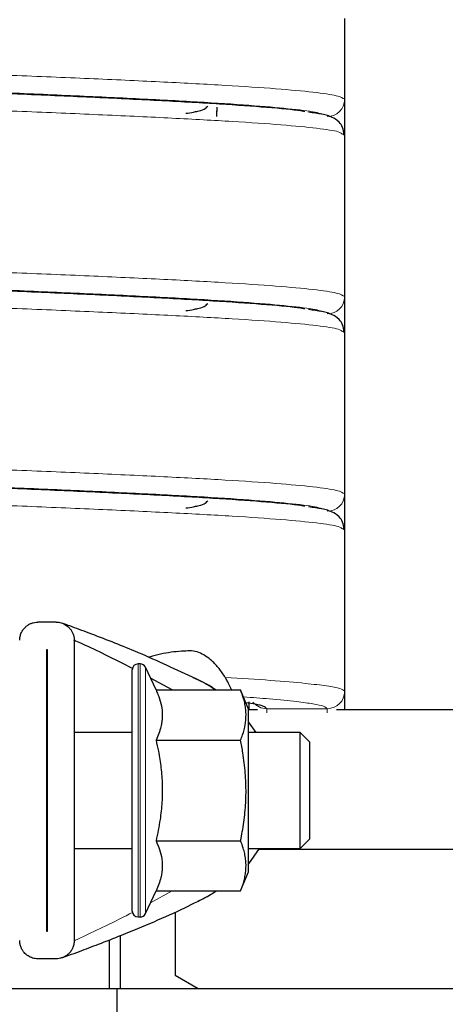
# Paper-space layout 'Blatt2' of a CAD drawing. Header units: millimetres. Extents: x 5 to 418, y 2 to 292.
# Tile 14 of 43: x 114.47 to 123.64, y 190.78 to 211.99. Entities that reach past the tile are written whole.
import ezdxf

# ---------------------------------------------------------------- set-up
doc = ezdxf.new("R2010")
doc.units = ezdxf.units.MM

psp = doc.layouts.new('Blatt2')

# ---------------------------------------------------------------- linework, layer by layer
at = {"color": 7, "linetype": 'Continuous', "lineweight": 18}
for p, q in [((121.4715, 210.2742), (121.4715, 212.0104)), ((121.4715, 206.0242), (121.4715, 207.7604)), ((121.4715, 201.7742), (121.4715, 203.5104)), ((121.4715, 197.5242), (121.4715, 199.2604)), ((117.0215, 198.1138), (117.0215, 192.6638)), ((117.0669, 192.6638), (117.0669, 198.1138)), ((117.1802, 198.0416), (117.1802, 192.736)), ((118.5345, 197.6547), (118.7029, 197.5539)), ((119.7915, 197.15), (121.0965, 197.15)), ((119.7915, 197.0625), (119.7915, 197.15)), ((121.0965, 197.0625), (121.0965, 197.15)), ((117.2892, 192.9699), (117.7531, 193.2237))]:
    psp.add_line(p, q, dxfattribs=at)
at = {"color": 7, "linetype": 'Continuous', "lineweight": 25}
for p, q in [((118.7215, 209.9027), (118.7216, 210.103)), ((118.7215, 209.9772), (118.7215, 210.0287)), ((121.4715, 209.9934), (121.4715, 210.0034)), ((121.4715, 209.8916), (121.4715, 209.903)), ((121.4715, 209.7824), (121.4715, 209.7983)), ((121.4663, 209.4994), (121.4292, 209.5197)), ((121.4715, 209.591), (121.4715, 209.692)), ((121.4715, 207.7604), (121.4715, 207.7604)), ((121.4715, 205.6416), (121.4715, 205.653)), ((121.4715, 205.5324), (121.4715, 205.5483)), ((121.4663, 205.2494), (121.4292, 205.2697)), ((121.4715, 205.341), (121.4715, 205.442)), ((121.4715, 203.5104), (121.4715, 203.5104)), ((121.4715, 201.4934), (121.4715, 201.5034)), ((121.4715, 201.3916), (121.4715, 201.403)), ((121.4715, 201.2824), (121.4715, 201.2983)), ((121.4715, 201.091), (121.4715, 201.192)), ((121.4663, 200.9994), (121.4292, 201.0197)), ((121.4715, 199.2604), (121.4715, 199.2604)), ((115.2548, 199.0138), (114.8632, 199.0138)), ((115.6465, 198.6221), (115.6465, 192.1555)), ((115.0577, 198.4263), (115.0602, 198.4263)), ((115.0577, 192.3513), (115.0577, 198.4263)), ((115.0602, 198.4263), (115.0602, 192.3513)), ((117.0669, 198.1138), (117.0215, 198.1138)), ((116.8965, 192.7888), (116.8965, 197.9888)), ((117.4076, 197.5539), (117.1802, 198.0416)), ((117.7531, 197.5539), (117.2892, 197.8077)), ((117.4076, 197.5539), (119.2305, 197.5539)), ((119.3965, 197.1388), (119.2305, 197.5539)), ((121.4715, 197.2434), (121.4715, 197.2534)), ((119.3965, 193.6388), (119.3965, 197.1388)), ((119.5917, 197.1242), (119.3965, 197.1242)), ((124.4205, 197.1242), (121.2963, 197.1242)), ((121.4715, 197.1416), (121.4715, 197.153)), ((119.5666, 196.6388), (119.3965, 196.8698)), ((115.0602, 196.6388), (115.0577, 196.6388)), ((116.8965, 196.6388), (115.6465, 196.6388)), ((120.5132, 196.6388), (119.3965, 196.6388)), ((120.7215, 196.4305), (120.5132, 196.6388)), ((120.5132, 194.1388), (120.5132, 196.6388)), ((117.4076, 196.4713), (119.2305, 196.4713)), ((120.7215, 194.3471), (120.7215, 196.4305)), ((117.4076, 194.3063), (119.2305, 194.3063)), ((120.5132, 194.1388), (120.7215, 194.3471)), ((115.0577, 194.1388), (115.0602, 194.1388)), ((115.6465, 194.1388), (116.8965, 194.1388)), ((119.3965, 194.1388), (120.5132, 194.1388)), ((119.6302, 194.1388), (119.3965, 193.8063)), ((119.6199, 194.1242), (124.5248, 194.1242)), ((119.2305, 193.2237), (119.3965, 193.6388)), ((117.1802, 192.736), (117.4076, 193.2237)), ((117.4076, 193.2237), (119.2305, 193.2237)), ((117.819, 192.7672), (117.819, 191.4129)), ((117.0215, 192.6638), (117.0669, 192.6638)), ((115.0602, 192.3513), (115.0577, 192.3513)), ((116.4009, 192.1691), (116.4009, 191.1242)), ((116.6417, 191.1242), (116.6417, 192.2635)), ((115.2548, 191.7638), (114.8632, 191.7638)), ((117.819, 191.4129), (118.319, 191.1242)), ((114.1013, 191.1242), (116.379, 191.1242)), ((116.379, 191.1242), (116.4009, 191.1242)), ((116.4009, 191.1242), (116.6417, 191.1242)), ((116.569, 178.6242), (116.569, 191.1242)), ((116.6417, 191.1242), (128.9963, 191.1242))]:
    psp.add_line(p, q, dxfattribs=at)
at = {"color": 7, "linetype": 'Continuous', "lineweight": 18}
for centre, radius, start, end in [((121.0969, 210.2746), 0.3746, 269.93757, 359.93743), ((121.0969, 206.0246), 0.3746, 269.93757, 359.93743), ((121.0969, 201.7746), 0.3746, 269.93757, 359.93743), ((121.0969, 197.5246), 0.3746, 269.93757, 359.93743), ((119.7914, 197.5253), 0.3753, 218.17488, 270.01657)]:
    psp.add_arc(centre, radius, start, end, dxfattribs=at)
at = {"color": 7, "linetype": 'Continuous', "lineweight": 25}
for centre, start, end in [((117.0215, 197.9888), 90, 180), ((117.0669, 197.9888), 25, 90), ((117.0215, 192.7888), 180, 270), ((117.0669, 192.7888), 270, 335)]:
    psp.add_arc(centre, 0.125, start, end, dxfattribs=at)
for points, knots in [([(121.4715, 210.3617), (121.4715, 210.3642), (121.4715, 210.3987), (121.4715, 210.4862), (121.4715, 210.5981), (121.4715, 210.6918), (121.4715, 210.7573), (121.4715, 210.8235), (121.4715, 210.8891), (121.4715, 210.953), (121.4715, 211.0429), (121.4715, 211.2144), (121.4715, 211.4145), (121.4715, 211.6322), (121.4715, 211.8408), (121.4715, 211.9497), (121.4715, 212.0104)], [0, 0, 0, 0, 0.0040155, 0.0539035, 0.0916437, 0.1067068, 0.1199077, 0.1320897, 0.1443082, 0.1576093, 0.1728171, 0.2109165, 0.3244922, 0.4928047, 0.717723, 1, 1, 1, 1]), ([(121.4717, 209.4988), (121.4716, 209.7887), (121.4715, 210.3685), (121.4715, 210.9482), (121.4715, 211.238)], [0, 0, 0, 0, 0.50002836, 1, 1, 1, 1]), ([(120.6104, 210.0088), (120.5828, 210.0137), (120.4157, 210.0437), (119.8165, 210.098), (118.8237, 210.1709), (117.5682, 210.2415), (116.129, 210.3122), (114.54, 210.3822), (112.843, 210.4508), (111.6704, 210.4973), (111.0835, 210.5205)], [0, 0, 0, 0, 0.0277127, 0.1677682, 0.3081969, 0.4481006, 0.5861116, 0.7234834, 0.8616076, 1, 1, 1, 1]), ([(121.4715, 210.0909), (121.4715, 210.1012), (121.4715, 210.1728), (121.4715, 210.2274), (121.4715, 210.2742)], [0, 0, 0, 0, 0.1438393, 1, 1, 1, 1]), ([(118.0507, 209.972), (118.1096, 209.9807), (118.2097, 209.9954), (118.3025, 210.0176), (118.4196, 210.0399), (118.4989, 210.1036), (118.5271, 210.1262)], [0, 0, 0, 0, 0.3487097, 0.5930837, 0.8551976, 1, 1, 1, 1]), ([(121.4618, 209.5205), (121.4532, 209.5723), (121.4358, 209.6769), (121.3202, 209.8263), (121.1869, 209.8954), (121.106, 209.9198), (120.9541, 209.9619), (120.7962, 209.9813), (120.6938, 209.9939)], [0, 0, 0, 0, 0.078743, 0.1589727, 0.3256134, 0.504871, 0.6790412, 1, 1, 1, 1]), ([(121.4715, 207.7604), (121.4715, 208.0502), (121.4715, 208.6299), (121.4716, 209.2097), (121.4717, 209.4996)], [0, 0, 0, 0, 0.49997251, 1, 1, 1, 1]), ([(121.4715, 206.1117), (121.4715, 206.1347), (121.4715, 206.1792), (121.4715, 206.253), (121.4715, 206.351), (121.4715, 206.4756), (121.4715, 206.6769), (121.4715, 206.9018), (121.4715, 207.1418), (121.4715, 207.37), (121.4715, 207.5862), (121.4715, 207.6989), (121.4715, 207.7604)], [0, 0, 0, 0, 0.0133492, 0.0258771, 0.0384879, 0.0662286, 0.1004787, 0.1955863, 0.3314218, 0.5102064, 0.7328995, 1, 1, 1, 1]), ([(121.4717, 205.2488), (121.4716, 205.5387), (121.4715, 206.1185), (121.4715, 206.6982), (121.4715, 206.988)], [0, 0, 0, 0, 0.5000284, 1, 1, 1, 1]), ([(120.6104, 205.7588), (120.5828, 205.7637), (120.4157, 205.7937), (119.8165, 205.848), (118.8237, 205.9209), (117.5682, 205.9915), (116.129, 206.0622), (114.54, 206.1322), (112.843, 206.2008), (111.6704, 206.2473), (111.0835, 206.2705)], [0, 0, 0, 0, 0.0277127, 0.1677682, 0.3081969, 0.4481006, 0.5861116, 0.7234834, 0.8616076, 1, 1, 1, 1]), ([(121.4715, 205.7405), (121.4715, 205.7856), (121.4715, 205.8933), (121.4715, 205.9761), (121.4715, 206.0242)], [0, 0, 0, 0, 0.4188492, 1, 1, 1, 1]), ([(118.0507, 205.722), (118.1096, 205.7307), (118.2097, 205.7454), (118.3025, 205.7676), (118.4196, 205.7899), (118.4989, 205.8536), (118.5271, 205.8762)], [0, 0, 0, 0, 0.3487097, 0.5930837, 0.8551976, 1, 1, 1, 1]), ([(121.4618, 205.2705), (121.4532, 205.3223), (121.4358, 205.4269), (121.3202, 205.5763), (121.1869, 205.6454), (121.106, 205.6698), (120.9541, 205.7119), (120.7962, 205.7313), (120.6938, 205.7439)], [0, 0, 0, 0, 0.078743, 0.1589728, 0.3256134, 0.504871, 0.6790412, 1, 1, 1, 1]), ([(121.4715, 203.5104), (121.4715, 203.8002), (121.4715, 204.3799), (121.4716, 204.9597), (121.4717, 205.2496)], [0, 0, 0, 0, 0.49997251, 1, 1, 1, 1]), ([(121.4715, 201.8617), (121.4715, 201.8642), (121.4715, 201.8987), (121.4715, 201.9862), (121.4715, 202.0981), (121.4715, 202.1918), (121.4715, 202.2573), (121.4715, 202.3235), (121.4715, 202.3891), (121.4715, 202.453), (121.4715, 202.5429), (121.4715, 202.7144), (121.4715, 202.9145), (121.4715, 203.1322), (121.4715, 203.3408), (121.4715, 203.4497), (121.4715, 203.5104)], [0, 0, 0, 0, 0.0040155, 0.0539035, 0.0916438, 0.1067069, 0.1199078, 0.1320898, 0.1443082, 0.1576094, 0.1728172, 0.2109166, 0.3244924, 0.4928047, 0.7177224, 1, 1, 1, 1]), ([(121.4717, 200.9988), (121.4716, 201.2887), (121.4715, 201.8685), (121.4715, 202.4482), (121.4715, 202.738)], [0, 0, 0, 0, 0.50002836, 1, 1, 1, 1]), ([(120.6104, 201.5088), (120.5828, 201.5137), (120.4157, 201.5437), (119.8165, 201.598), (118.8237, 201.6709), (117.5682, 201.7415), (116.129, 201.8122), (114.54, 201.8822), (112.843, 201.9508), (111.6704, 201.9973), (111.0835, 202.0205)], [0, 0, 0, 0, 0.0277127, 0.1677682, 0.3081969, 0.4481006, 0.5861116, 0.7234834, 0.8616076, 1, 1, 1, 1]), ([(121.4715, 201.5909), (121.4715, 201.6012), (121.4715, 201.6728), (121.4715, 201.7274), (121.4715, 201.7742)], [0, 0, 0, 0, 0.1438393, 1, 1, 1, 1]), ([(118.0507, 201.472), (118.1096, 201.4807), (118.2097, 201.4954), (118.3025, 201.5176), (118.4196, 201.5399), (118.4989, 201.6036), (118.5271, 201.6262)], [0, 0, 0, 0, 0.34870971, 0.5930838, 0.85519765, 1, 1, 1, 1]), ([(121.4618, 201.0205), (121.4532, 201.0723), (121.4358, 201.1769), (121.3202, 201.3263), (121.1869, 201.3954), (121.106, 201.4198), (120.9541, 201.4619), (120.7962, 201.4813), (120.6938, 201.4939)], [0, 0, 0, 0, 0.078743, 0.1589728, 0.3256134, 0.504871, 0.6790412, 1, 1, 1, 1]), ([(121.4715, 199.2604), (121.4715, 199.5502), (121.4715, 200.1299), (121.4716, 200.7097), (121.4717, 200.9996)], [0, 0, 0, 0, 0.4999725, 1, 1, 1, 1]), ([(121.4715, 197.6117), (121.4715, 197.6142), (121.4715, 197.6487), (121.4715, 197.7362), (121.4715, 197.8481), (121.4715, 197.9418), (121.4715, 198.0073), (121.4715, 198.0735), (121.4715, 198.1391), (121.4715, 198.203), (121.4715, 198.2929), (121.4715, 198.4644), (121.4715, 198.6645), (121.4715, 198.8822), (121.4715, 199.0908), (121.4715, 199.1997), (121.4715, 199.2604)], [0, 0, 0, 0, 0.00401555, 0.05390364, 0.09164388, 0.10670698, 0.11990793, 0.13208993, 0.14430839, 0.15760952, 0.17281732, 0.21091678, 0.32449261, 0.49280482, 0.71772184, 1, 1, 1, 1]), ([(114.4715, 198.6221), (114.4732, 198.6501), (114.4768, 198.7072), (114.5043, 198.7857), (114.546, 198.8566), (114.5955, 198.911), (114.65, 198.9526), (114.7046, 198.9821), (114.7655, 199.0032), (114.8193, 199.0127), (114.8524, 199.0135), (114.8632, 199.0138)], [0, 0, 0, 0, 0.1456878, 0.2965899, 0.4280515, 0.5641088, 0.6595121, 0.7574652, 0.8529913, 0.9521812, 1, 1, 1, 1]), ([(115.2548, 199.0138), (115.2737, 199.013), (115.3121, 199.0114), (115.3675, 198.9986), (115.4199, 198.9788), (115.4686, 198.9519), (115.5132, 198.9183), (115.5545, 198.8767), (115.5904, 198.8274), (115.6206, 198.7674), (115.6421, 198.6986), (115.645, 198.6478), (115.6465, 198.6221)], [0, 0, 0, 0, 0.0837457, 0.1701848, 0.2538779, 0.3397034, 0.4297781, 0.521754, 0.6278798, 0.7363114, 0.8663221, 1, 1, 1, 1]), ([(118.6723, 197.5539), (118.6693, 197.5563), (118.5201, 197.6791), (117.9084, 197.9594), (117.058, 198.3563), (116.1449, 198.7106), (115.6333, 198.9016), (115.4432, 198.9706), (115.3909, 198.9894), (115.3768, 198.9944), (115.3761, 198.9947), (115.3758, 198.9948)], [0, 0, 0, 0, 0.002768, 0.1379697, 0.5089855, 0.7995981, 0.926513, 0.9720824, 0.9885655, 0.9952308, 1, 1, 1, 1]), ([(116.9011, 198.0159), (116.704, 198.1164), (116.343, 198.3004), (115.9313, 198.4938), (115.7155, 198.5915), (115.6637, 198.6145), (115.6496, 198.6208), (115.6475, 198.6217), (115.6465, 198.6221)], [0, 0, 0, 0, 0.4478744, 0.8200114, 0.944712, 0.9667931, 0.9849104, 1, 1, 1, 1]), ([(121.4716, 197.1242), (121.4716, 197.289), (121.4715, 197.7437), (121.4715, 198.1982), (121.4715, 198.488)], [0, 0, 0, 0, 0.3624207, 1, 1, 1, 1]), ([(118.8981, 197.8241), (118.8554, 197.8903), (118.769, 198.0242), (118.6235, 198.1721), (118.4777, 198.2879), (118.3336, 198.3701), (118.1744, 198.3985), (117.9936, 198.3894), (117.7893, 198.374), (117.5614, 198.3378), (117.3787, 198.2993), (117.272, 198.265), (117.2435, 198.2559)], [0, 0, 0, 0, 0.1133656, 0.2293576, 0.3181173, 0.4083689, 0.4975441, 0.5893899, 0.7105152, 0.8320752, 0.9551864, 1, 1, 1, 1]), ([(118.2045, 197.8232), (118.2886, 197.7861), (118.4033, 197.7355), (118.5069, 197.6717), (118.5345, 197.6547)], [0, 0, 0, 0, 0.7331237, 1, 1, 1, 1]), ([(118.641, 197.5984), (118.6318, 197.604), (118.6114, 197.6165), (118.5625, 197.6443), (118.5357, 197.6596)], [0, 0, 0, 0, 0.4502431, 1, 1, 1, 1]), ([(119.0345, 197.5539), (119.0324, 197.559), (119.0244, 197.5784), (119.0062, 197.619), (118.9783, 197.6774), (118.9434, 197.745), (118.9133, 197.7976), (118.8981, 197.8241)], [0, 0, 0, 0, 0.0785889, 0.2962383, 0.5161406, 0.7556122, 1, 1, 1, 1]), ([(117.4076, 197.5539), (117.4219, 197.522), (117.4649, 197.4259), (117.5178, 197.2631), (117.5432, 197.0977), (117.5434, 196.9637), (117.5334, 196.8622), (117.5104, 196.7458), (117.4708, 196.6151), (117.4287, 196.5193), (117.4076, 196.4713)], [0, 0, 0, 0, 0.0897412, 0.2700565, 0.4520336, 0.544453, 0.6375578, 0.7308835, 0.8652301, 1, 1, 1, 1]), ([(119.2305, 196.4713), (119.2447, 196.5086), (119.2874, 196.6205), (119.326, 196.7716), (119.3451, 196.9246), (119.3481, 197.0409), (119.3394, 197.1584), (119.3191, 197.2759), (119.2851, 197.4081), (119.2505, 197.5004), (119.2305, 197.5539)], [0, 0, 0, 0, 0.1043416, 0.3134641, 0.4185227, 0.5258402, 0.6334232, 0.7417563, 0.8503081, 1, 1, 1, 1]), ([(121.4715, 197.3409), (121.4715, 197.3512), (121.4715, 197.4228), (121.4715, 197.4774), (121.4715, 197.5242)], [0, 0, 0, 0, 0.1438393, 1, 1, 1, 1]), ([(119.7915, 197.15), (119.775, 197.1664), (119.742, 197.1993), (119.5975, 197.2421), (119.4132, 197.2679), (119.3408, 197.2781)], [0, 0, 0, 0, 0.3792524, 0.7562583, 1, 1, 1, 1]), ([(119.4165, 197.1242), (119.4165, 197.1461), (119.4165, 197.2054), (119.4165, 197.2622), (119.4165, 197.298)], [0, 0, 0, 0, 0.3701878, 1, 1, 1, 1]), ([(117.4076, 196.4713), (117.4251, 196.3925), (117.4689, 196.1952), (117.5093, 195.935), (117.5328, 195.6928), (117.5425, 195.5086), (117.5438, 195.3227), (117.5363, 195.1352), (117.5203, 194.9476), (117.4944, 194.7464), (117.4579, 194.5322), (117.4244, 194.3816), (117.4076, 194.3063)], [0, 0, 0, 0, 0.1108122, 0.2772101, 0.3608565, 0.444657, 0.5301525, 0.6158318, 0.7020388, 0.7884053, 0.8941091, 1, 1, 1, 1]), ([(119.2305, 194.3063), (119.2428, 194.3705), (119.2684, 194.5034), (119.2996, 194.7063), (119.3244, 194.915), (119.3406, 195.125), (119.3478, 195.3374), (119.3453, 195.5516), (119.3329, 195.7674), (119.3111, 195.983), (119.2784, 196.2182), (119.2477, 196.3804), (119.2305, 196.4713)], [0, 0, 0, 0, 0.0899804, 0.1860887, 0.2823171, 0.3789798, 0.4758209, 0.5745607, 0.6735044, 0.7730079, 0.87267, 1, 1, 1, 1]), ([(117.4076, 194.3063), (117.4352, 194.2422), (117.4907, 194.1136), (117.5296, 193.9497), (117.5432, 193.817), (117.5434, 193.7161), (117.5334, 193.6146), (117.5104, 193.4982), (117.4708, 193.3675), (117.4287, 193.2717), (117.4076, 193.2237)], [0, 0, 0, 0, 0.1798218, 0.3609313, 0.4520422, 0.5444602, 0.6375635, 0.7308877, 0.8652322, 1, 1, 1, 1]), ([(119.2305, 193.2237), (119.2578, 193.2984), (119.2989, 193.4106), (119.3307, 193.5619), (119.3451, 193.677), (119.3481, 193.7933), (119.3394, 193.9108), (119.3191, 194.0283), (119.2851, 194.1605), (119.2505, 194.2528), (119.2305, 194.3063)], [0, 0, 0, 0, 0.2088084, 0.3134713, 0.4185288, 0.5258452, 0.633427, 0.741759, 0.8503097, 1, 1, 1, 1]), ([(118.3183, 193.0091), (118.3629, 193.0297), (118.4986, 193.0925), (118.6209, 193.171), (118.7029, 193.2237)], [0, 0, 0, 0, 0.3291893, 1, 1, 1, 1]), ([(115.3759, 191.7831), (115.3769, 191.7834), (115.3793, 191.7843), (115.4245, 191.8005), (115.5523, 191.8467), (115.8129, 191.9428), (116.195, 192.0873), (116.736, 192.2989), (117.3618, 192.5578), (118.008, 192.8439), (118.3973, 193.0469), (118.5784, 193.1414)], [0, 0, 0, 0, 0.0075444, 0.0182828, 0.0663655, 0.137628, 0.2614454, 0.4076085, 0.617531, 0.8220435, 1, 1, 1, 1]), ([(114.8632, 191.7638), (114.8443, 191.7646), (114.8059, 191.7662), (114.7505, 191.779), (114.6981, 191.7988), (114.6494, 191.8257), (114.6048, 191.8593), (114.5635, 191.9009), (114.5276, 191.9502), (114.4974, 192.0102), (114.4759, 192.079), (114.473, 192.1298), (114.4715, 192.1555)], [0, 0, 0, 0, 0.0837457, 0.1701848, 0.2538779, 0.3397034, 0.4297781, 0.521754, 0.6278798, 0.7363114, 0.8663221, 1, 1, 1, 1]), ([(115.6465, 192.1555), (115.6448, 192.1275), (115.6412, 192.0704), (115.6137, 191.9919), (115.572, 191.921), (115.5225, 191.8666), (115.468, 191.825), (115.4134, 191.7955), (115.3525, 191.7744), (115.2987, 191.7649), (115.2656, 191.7641), (115.2548, 191.7638)], [0, 0, 0, 0, 0.1456878, 0.2965899, 0.4280515, 0.5641088, 0.6595121, 0.7574652, 0.8529913, 0.9521812, 1, 1, 1, 1])]:
    psp.add_open_spline(points, degree=3, knots=knots, dxfattribs=at)
at = {"color": 7, "linetype": 'Continuous', "lineweight": 18}
for points, knots in [([(121.4715, 210.2742), (121.4335, 210.3003), (121.3574, 210.3524), (120.8349, 210.427), (120.0311, 210.5015), (118.9412, 210.5742), (117.6135, 210.6449), (116.0938, 210.7156), (114.4278, 210.7856), (112.6558, 210.8542), (111.4385, 210.9007), (110.8292, 210.9239)], [0, 0, 0, 0, 0.1118929, 0.223879, 0.3356801, 0.4477734, 0.5594478, 0.6696179, 0.779274, 0.8895263, 1, 1, 1, 1]), ([(120.9746, 209.9524), (120.9587, 209.9608), (120.8936, 209.9952), (120.4626, 210.0527), (119.6955, 210.1274), (118.6368, 210.2), (117.3538, 210.2707), (115.8851, 210.3414), (114.2765, 210.4114), (112.5663, 210.48), (111.3921, 210.5265), (110.8044, 210.5498)], [0, 0, 0, 0, 0.0393721, 0.1605049, 0.2814321, 0.4026819, 0.5234784, 0.6426413, 0.7612519, 0.8805062, 1, 1, 1, 1]), ([(121.4292, 209.5197), (121.4093, 209.538), (121.3609, 209.5823), (120.911, 209.6494), (120.1482, 209.7239), (119.0902, 209.7967), (117.7911, 209.8673), (116.2941, 209.938), (114.6447, 210.008), (112.8835, 210.0766), (111.6674, 210.1231), (111.0588, 210.1464)], [0, 0, 0, 0, 0.0813281, 0.1971649, 0.3128141, 0.4287654, 0.5442832, 0.6582446, 0.7716746, 0.8857258, 1, 1, 1, 1]), ([(121.4715, 206.0242), (121.4335, 206.0503), (121.3574, 206.1024), (120.8349, 206.177), (120.0311, 206.2515), (118.9412, 206.3242), (117.6135, 206.3949), (116.0938, 206.4656), (114.4278, 206.5356), (112.6558, 206.6042), (111.4385, 206.6507), (110.8292, 206.6739)], [0, 0, 0, 0, 0.1118929, 0.223879, 0.3356801, 0.4477734, 0.5594478, 0.6696179, 0.779274, 0.8895263, 1, 1, 1, 1]), ([(120.9746, 205.7024), (120.9587, 205.7108), (120.8936, 205.7452), (120.4626, 205.8027), (119.6955, 205.8774), (118.6368, 205.95), (117.3538, 206.0207), (115.8851, 206.0914), (114.2765, 206.1614), (112.5663, 206.23), (111.3921, 206.2765), (110.8044, 206.2998)], [0, 0, 0, 0, 0.0393721, 0.1605049, 0.2814321, 0.4026819, 0.5234784, 0.6426413, 0.7612519, 0.8805062, 1, 1, 1, 1]), ([(121.4292, 205.2697), (121.4093, 205.288), (121.3609, 205.3323), (120.911, 205.3994), (120.1482, 205.4739), (119.0902, 205.5467), (117.7911, 205.6173), (116.2941, 205.688), (114.6447, 205.758), (112.8835, 205.8266), (111.6674, 205.8731), (111.0588, 205.8964)], [0, 0, 0, 0, 0.0813281, 0.1971649, 0.3128141, 0.4287654, 0.5442832, 0.6582446, 0.7716747, 0.8857258, 1, 1, 1, 1]), ([(121.4715, 201.7742), (121.4335, 201.8003), (121.3574, 201.8524), (120.8349, 201.927), (120.0311, 202.0015), (118.9412, 202.0742), (117.6135, 202.1449), (116.0938, 202.2156), (114.4278, 202.2856), (112.6558, 202.3542), (111.4385, 202.4007), (110.8292, 202.4239)], [0, 0, 0, 0, 0.1118929, 0.223879, 0.3356801, 0.4477734, 0.5594478, 0.6696179, 0.779274, 0.8895263, 1, 1, 1, 1]), ([(120.9746, 201.4524), (120.9587, 201.4608), (120.8936, 201.4952), (120.4626, 201.5527), (119.6955, 201.6274), (118.6368, 201.7), (117.3538, 201.7707), (115.8851, 201.8414), (114.2765, 201.9114), (112.5663, 201.98), (111.3921, 202.0265), (110.8044, 202.0498)], [0, 0, 0, 0, 0.0393721, 0.1605049, 0.2814321, 0.4026819, 0.5234784, 0.6426413, 0.7612519, 0.8805062, 1, 1, 1, 1]), ([(121.4292, 201.0197), (121.4093, 201.038), (121.3609, 201.0823), (120.911, 201.1494), (120.1482, 201.2239), (119.0902, 201.2967), (117.7911, 201.3673), (116.2941, 201.438), (114.6447, 201.508), (112.8835, 201.5766), (111.6674, 201.6231), (111.0588, 201.6464)], [0, 0, 0, 0, 0.0813281, 0.1971649, 0.3128141, 0.4287654, 0.5442832, 0.6582446, 0.7716747, 0.8857258, 1, 1, 1, 1]), ([(121.4715, 197.5242), (121.4494, 197.5439), (121.4052, 197.5834), (121.108, 197.6389), (120.6213, 197.6984), (119.9106, 197.7604), (119.2362, 197.8028), (118.8981, 197.8241)], [0, 0, 0, 0, 0.1868734, 0.3728201, 0.5603305, 0.7795615, 1, 1, 1, 1]), ([(121.0965, 197.15), (121.0783, 197.1676), (121.042, 197.2028), (120.8086, 197.2525), (120.4281, 197.3056), (119.9348, 197.3558), (119.4818, 197.3888), (119.2909, 197.4028)], [0, 0, 0, 0, 0.198885, 0.396599, 0.5957256, 0.8296547, 1, 1, 1, 1]), ([(115.6465, 192.1555), (115.6476, 192.156), (115.6501, 192.1571), (115.6706, 192.1661), (115.7269, 192.1912), (115.9383, 192.2872), (116.3484, 192.4797), (116.7131, 192.6657), (116.9143, 192.7683)], [0, 0, 0, 0, 0.0160544, 0.0356301, 0.0757534, 0.1783005, 0.5467038, 1, 1, 1, 1])]:
    psp.add_open_spline(points, degree=3, knots=knots, dxfattribs=at)

doc.saveas('drawing.dxf')
